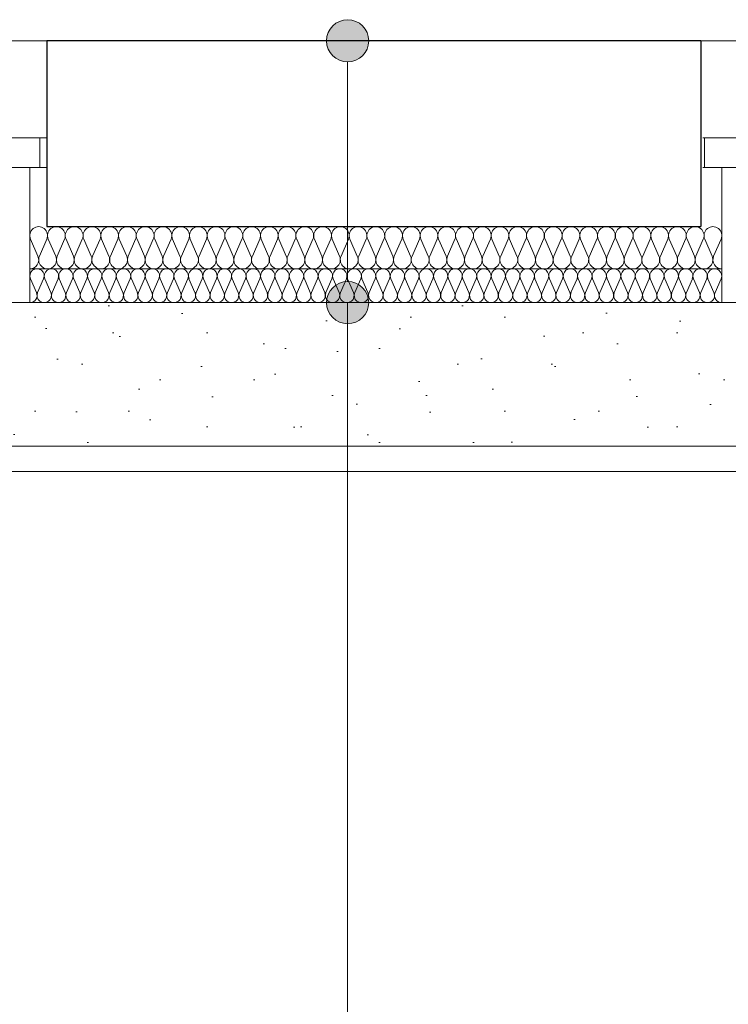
# Model space of a CAD drawing. Extents: x -613240 to -325500, y -25863 to 152403.
# Tile 48 of 254: x -421829 to -420149, y 21071 to 23403. Entities that reach past the tile are written whole.
import ezdxf

# ---------------------------------------------------------------- set-up
doc = ezdxf.new("R2010")
doc.units = 0
doc.header["$MEASUREMENT"] = 0
for name, color, linetype in [('Arch ocieplenie', 7, 'Continuous'), ('Arch opisy', 7, 'Continuous'), ('Inwent Izolacje', 7, 'Continuous')]:
    doc.layers.add(name, color=color, linetype=linetype)
for name, color, linetype, lineweight, true_color in [('Arch ocieplenie_Nr_Pióra__9', 7, 'Continuous', 13, 0x3dad99), ('Arch okna_Nr_Pióra__82', 7, 'Continuous', 20, 0xaaaaaa), ('Arch wykończenie_Nr_Pióra__3', 7, 'Continuous', 18, 0xff6600), ('Inwent Izolacje_Nr_Pióra__2', 7, 'Continuous', 13, 0x7f7f7f), ('INWENT.ŚCIANY_Nr_Pióra__2', 7, 'Continuous', 13, 0x7f7f7f)]:
    doc.layers.add(name, color=color, linetype=linetype, lineweight=lineweight, true_color=true_color)
for name, color, linetype, lineweight in [('Arch opisy_Nr_Pióra__21', 7, 'Continuous', 9), ('Arch teren_Nr_Pióra__5', 7, 'Continuous', 13), ('INWENT. OKNA_Nr_Pióra__5', 7, 'Continuous', 13), ('INWENT.ŚCIANY_Nr_Pióra__1', 7, 'Continuous', 25), ('INWENT.ŚCIANY_Nr_Pióra__21', 7, 'Continuous', 9)]:
    doc.layers.add(name, color=color, linetype=linetype, lineweight=lineweight)

# ---------------------------------------------------------------- blocks, each defined once
blk = doc.blocks.new('Izolacja cieplna 14_6', base_point=(-421804.9, 22732.6))
at = {"layer": 'Arch ocieplenie_Nr_Pióra__9', "linetype": 'Continuous'}
for p, q in [((-421803.5, 22788.8), (-421789.3, 22756.5)), ((-421786.4, 22756.5), (-421772.2, 22788.8)), ((-421769.3, 22788.8), (-421755.1, 22756.5)), ((-421752.3, 22756.5), (-421738, 22788.8)), ((-421735.2, 22788.8), (-421721, 22756.5)), ((-421718.1, 22756.5), (-421703.9, 22788.8)), ((-421701, 22788.8), (-421686.8, 22756.5)), ((-421683.9, 22756.5), (-421669.7, 22788.8)), ((-421666.8, 22788.8), (-421652.6, 22756.5)), ((-421649.8, 22756.5), (-421635.5, 22788.8)), ((-421632.7, 22788.8), (-421618.5, 22756.5)), ((-421615.6, 22756.5), (-421601.4, 22788.8)), ((-421598.5, 22788.8), (-421584.3, 22756.5)), ((-421581.4, 22756.5), (-421567.2, 22788.8)), ((-421564.3, 22788.8), (-421550.1, 22756.5)), ((-421547.3, 22756.5), (-421533, 22788.8)), ((-421530.2, 22788.8), (-421516, 22756.5)), ((-421513.1, 22756.5), (-421498.9, 22788.8)), ((-421496, 22788.8), (-421481.8, 22756.5)), ((-421478.9, 22756.5), (-421464.7, 22788.8)), ((-421461.8, 22788.8), (-421447.6, 22756.5)), ((-421444.8, 22756.5), (-421430.5, 22788.8)), ((-421427.7, 22788.8), (-421413.5, 22756.5)), ((-421410.6, 22756.5), (-421396.4, 22788.8)), ((-421393.5, 22788.8), (-421379.3, 22756.5)), ((-421376.4, 22756.5), (-421362.2, 22788.8)), ((-421359.3, 22788.8), (-421345.1, 22756.5)), ((-421342.3, 22756.5), (-421328, 22788.8)), ((-421325.2, 22788.8), (-421311, 22756.5)), ((-421308.1, 22756.5), (-421293.9, 22788.8)), ((-421291, 22788.8), (-421276.8, 22756.5)), ((-421273.9, 22756.5), (-421259.7, 22788.8)), ((-421256.8, 22788.8), (-421242.6, 22756.5)), ((-421239.8, 22756.5), (-421225.5, 22788.8)), ((-421222.7, 22788.8), (-421208.5, 22756.5)), ((-421205.6, 22756.5), (-421191.4, 22788.8)), ((-421188.5, 22788.8), (-421174.3, 22756.5)), ((-421171.4, 22756.5), (-421157.2, 22788.8)), ((-421154.3, 22788.8), (-421140.1, 22756.5)), ((-421137.3, 22756.5), (-421123, 22788.8)), ((-421120.2, 22788.8), (-421106, 22756.5)), ((-421103.1, 22756.5), (-421088.9, 22788.8)), ((-421086, 22788.8), (-421071.8, 22756.5)), ((-421068.9, 22756.5), (-421054.7, 22788.8)), ((-421051.8, 22788.8), (-421037.6, 22756.5)), ((-421034.8, 22756.5), (-421020.5, 22788.8)), ((-421017.7, 22788.8), (-421003.5, 22756.5)), ((-421000.6, 22756.5), (-420986.4, 22788.8)), ((-420983.5, 22788.8), (-420969.3, 22756.5)), ((-420966.4, 22756.5), (-420952.2, 22788.8)), ((-420949.3, 22788.8), (-420935.1, 22756.5)), ((-420932.3, 22756.5), (-420918, 22788.8)), ((-420915.2, 22788.8), (-420901, 22756.5)), ((-420898.1, 22756.5), (-420883.9, 22788.8)), ((-420881, 22788.8), (-420866.8, 22756.5)), ((-420863.9, 22756.5), (-420849.7, 22788.8)), ((-420846.8, 22788.8), (-420832.6, 22756.5)), ((-420829.8, 22756.5), (-420815.5, 22788.8)), ((-420812.7, 22788.8), (-420798.5, 22756.5)), ((-420795.6, 22756.5), (-420781.4, 22788.8)), ((-420778.5, 22788.8), (-420764.3, 22756.5)), ((-420761.4, 22756.5), (-420747.2, 22788.8)), ((-420744.3, 22788.8), (-420730.1, 22756.5)), ((-420727.3, 22756.5), (-420713, 22788.8)), ((-420710.2, 22788.8), (-420696, 22756.5)), ((-420693.1, 22756.5), (-420678.9, 22788.8)), ((-420676, 22788.8), (-420661.8, 22756.5)), ((-420658.9, 22756.5), (-420644.7, 22788.8)), ((-420641.8, 22788.8), (-420627.6, 22756.5)), ((-420624.8, 22756.5), (-420610.5, 22788.8)), ((-420607.7, 22788.8), (-420593.5, 22756.5)), ((-420590.6, 22756.5), (-420576.4, 22788.8)), ((-420573.5, 22788.8), (-420559.3, 22756.5)), ((-420556.4, 22756.5), (-420542.2, 22788.8)), ((-420539.3, 22788.8), (-420525.1, 22756.5)), ((-420522.3, 22756.5), (-420508, 22788.8)), ((-420505.2, 22788.8), (-420491, 22756.5)), ((-420488.1, 22756.5), (-420473.9, 22788.8)), ((-420471, 22788.8), (-420456.8, 22756.5)), ((-420453.9, 22756.5), (-420439.7, 22788.8)), ((-420436.8, 22788.8), (-420422.6, 22756.5)), ((-420419.8, 22756.5), (-420405.5, 22788.8)), ((-420402.7, 22788.8), (-420388.5, 22756.5)), ((-420385.6, 22756.5), (-420371.4, 22788.8)), ((-420368.5, 22788.8), (-420354.3, 22756.5)), ((-420351.4, 22756.5), (-420337.2, 22788.8)), ((-420334.3, 22788.8), (-420320.1, 22756.5)), ((-420317.3, 22756.5), (-420303, 22788.8)), ((-420300.2, 22788.8), (-420286, 22756.5)), ((-420283.1, 22756.5), (-420268.9, 22788.8)), ((-420266, 22788.8), (-420251.8, 22756.5)), ((-420248.9, 22756.5), (-420234.7, 22788.8)), ((-420231.8, 22788.8), (-420217.6, 22756.5)), ((-420214.8, 22756.5), (-420200.5, 22788.8)), ((-420197.7, 22788.8), (-420183.5, 22756.5)), ((-420180.6, 22756.5), (-420166.4, 22788.8))]:
    blk.add_line(p, q, dxfattribs=at)
for centre, start_param, end_param in [((-421787.9, 22795.6), 5.870392, 9.837571), ((-421753.7, 22795.6), 5.870392, 9.837571), ((-421719.5, 22795.6), 5.870392, 9.837571), ((-421685.4, 22795.6), 5.870392, 9.837571), ((-421651.2, 22795.6), 5.870392, 9.837571), ((-421617, 22795.6), 5.870392, 9.837571), ((-421582.9, 22795.6), 5.870392, 9.837571), ((-421548.7, 22795.6), 5.870392, 9.837571), ((-421514.5, 22795.6), 5.870392, 9.837571), ((-421480.4, 22795.6), 5.870392, 9.837571), ((-421446.2, 22795.6), 5.870392, 9.837571), ((-421412, 22795.6), 5.870392, 9.837571), ((-421377.9, 22795.6), 5.870392, 9.837571), ((-421343.7, 22795.6), 5.870392, 9.837571), ((-421309.5, 22795.6), 5.870392, 9.837571), ((-421275.4, 22795.6), 5.870392, 9.837571), ((-421241.2, 22795.6), 5.870392, 9.837571), ((-421207, 22795.6), 5.870392, 9.837571), ((-421172.9, 22795.6), 5.870392, 9.837571), ((-421138.7, 22795.6), 5.870392, 9.837571), ((-421104.5, 22795.6), 5.870392, 9.837571), ((-421070.4, 22795.6), 5.870392, 9.837571), ((-421036.2, 22795.6), 5.870392, 9.837571), ((-421002, 22795.6), 5.870392, 9.837571), ((-420967.9, 22795.6), 5.870392, 9.837571), ((-420933.7, 22795.6), 5.870392, 9.837571), ((-420899.5, 22795.6), 5.870392, 9.837571), ((-420865.4, 22795.6), 5.870392, 9.837571), ((-420831.2, 22795.6), 5.870392, 9.837571), ((-420797, 22795.6), 5.870392, 9.837571), ((-420762.9, 22795.6), 5.870392, 9.837571), ((-420728.7, 22795.6), 5.870392, 9.837571), ((-420694.5, 22795.6), 5.870392, 9.837571), ((-420660.4, 22795.6), 5.870392, 9.837571), ((-420626.2, 22795.6), 5.870392, 9.837571), ((-420592, 22795.6), 5.870392, 9.837571), ((-420557.9, 22795.6), 5.870392, 9.837571), ((-420523.7, 22795.6), 5.870392, 9.837571), ((-420489.5, 22795.6), 5.870392, 9.837571), ((-420455.4, 22795.6), 5.870392, 9.837571), ((-420421.2, 22795.6), 5.870392, 9.837571), ((-420387, 22795.6), 5.870392, 9.837571), ((-420352.9, 22795.6), 5.870392, 9.837571), ((-420318.7, 22795.6), 5.870392, 9.837571), ((-420284.5, 22795.6), 5.870392, 9.837571), ((-420250.4, 22795.6), 5.870392, 9.837571), ((-420216.2, 22795.6), 5.870392, 9.837571), ((-420182, 22795.6), 5.870392, 9.837571), ((-421804.9, 22749.6), 4.712389, 6.695979), ((-421770.8, 22749.6), 2.7288, 6.695979), ((-421736.6, 22749.6), 2.7288, 6.695979), ((-421702.4, 22749.6), 2.7288, 6.695979), ((-421668.3, 22749.6), 2.7288, 6.695979), ((-421634.1, 22749.6), 2.7288, 6.695979), ((-421599.9, 22749.6), 2.7288, 6.695979), ((-421565.8, 22749.6), 2.7288, 6.695979), ((-421531.6, 22749.6), 2.7288, 6.695979), ((-421497.4, 22749.6), 2.7288, 6.695979), ((-421463.3, 22749.6), 2.7288, 6.695979), ((-421429.1, 22749.6), 2.7288, 6.695979), ((-421394.9, 22749.6), 2.7288, 6.695979), ((-421360.8, 22749.6), 2.7288, 6.695979), ((-421326.6, 22749.6), 2.7288, 6.695979), ((-421292.4, 22749.6), 2.7288, 6.695979), ((-421258.3, 22749.6), 2.7288, 6.695979), ((-421224.1, 22749.6), 2.7288, 6.695979), ((-421189.9, 22749.6), 2.7288, 6.695979), ((-421155.8, 22749.6), 2.7288, 6.695979), ((-421121.6, 22749.6), 2.7288, 6.695979), ((-421087.4, 22749.6), 2.7288, 6.695979), ((-421053.3, 22749.6), 2.7288, 6.695979), ((-421019.1, 22749.6), 2.7288, 6.695979), ((-420984.9, 22749.6), 2.7288, 6.695979), ((-420950.8, 22749.6), 2.7288, 6.695979), ((-420916.6, 22749.6), 2.7288, 6.695979), ((-420882.4, 22749.6), 2.7288, 6.695979), ((-420848.3, 22749.6), 2.7288, 6.695979), ((-420814.1, 22749.6), 2.7288, 6.695979), ((-420779.9, 22749.6), 2.7288, 6.695979), ((-420745.8, 22749.6), 2.7288, 6.695979), ((-420711.6, 22749.6), 2.7288, 6.695979), ((-420677.4, 22749.6), 2.7288, 6.695979), ((-420643.3, 22749.6), 2.7288, 6.695979), ((-420609.1, 22749.6), 2.7288, 6.695979), ((-420574.9, 22749.6), 2.7288, 6.695979), ((-420540.8, 22749.6), 2.7288, 6.695979), ((-420506.6, 22749.6), 2.7288, 6.695979), ((-420472.4, 22749.6), 2.7288, 6.695979), ((-420438.3, 22749.6), 2.7288, 6.695979), ((-420404.1, 22749.6), 2.7288, 6.695979), ((-420369.9, 22749.6), 2.7288, 6.695979), ((-420335.8, 22749.6), 2.7288, 6.695979), ((-420301.6, 22749.6), 2.7288, 6.695979), ((-420267.4, 22749.6), 2.7288, 6.695979), ((-420233.3, 22749.6), 2.7288, 6.695979), ((-420199.1, 22749.6), 2.7288, 6.695979), ((-420164.9, 22749.6), 2.7288, 4.712389)]:
    blk.add_ellipse(centre, major_axis=(17.1, 0), ratio=0.995959, start_param=start_param, end_param=end_param, dxfattribs=at)
blk = doc.blocks.new('Izolacja cieplna 14_259', base_point=(-421804.9, 22812.6))
at = {"layer": 'Inwent Izolacje_Nr_Pióra__2', "linetype": 'Continuous'}
for p, q in [((-421803.2, 22882.8), (-421785.7, 22842.4)), ((-421782.2, 22842.4), (-421764.7, 22882.8)), ((-421761.1, 22882.8), (-421743.6, 22842.4)), ((-421740.1, 22842.4), (-421722.6, 22882.8)), ((-421719.1, 22882.8), (-421701.6, 22842.4)), ((-421698.1, 22842.4), (-421680.6, 22882.8)), ((-421677, 22882.8), (-421659.5, 22842.4)), ((-421656, 22842.4), (-421638.5, 22882.8)), ((-421635, 22882.8), (-421617.5, 22842.4)), ((-421614, 22842.4), (-421596.5, 22882.8)), ((-421592.9, 22882.8), (-421575.4, 22842.4)), ((-421571.9, 22842.4), (-421554.4, 22882.8)), ((-421550.9, 22882.8), (-421533.4, 22842.4)), ((-421529.8, 22842.4), (-421512.4, 22882.8)), ((-421508.8, 22882.8), (-421491.3, 22842.4)), ((-421487.8, 22842.4), (-421470.3, 22882.8)), ((-421466.8, 22882.8), (-421449.3, 22842.4)), ((-421445.7, 22842.4), (-421428.3, 22882.8)), ((-421424.7, 22882.8), (-421407.2, 22842.4)), ((-421403.7, 22842.4), (-421386.2, 22882.8)), ((-421382.7, 22882.8), (-421365.2, 22842.4)), ((-421361.6, 22842.4), (-421344.1, 22882.8)), ((-421340.6, 22882.8), (-421323.1, 22842.4)), ((-421319.6, 22842.4), (-421302.1, 22882.8)), ((-421298.6, 22882.8), (-421281.1, 22842.4)), ((-421277.5, 22842.4), (-421260, 22882.8)), ((-421256.5, 22882.8), (-421239, 22842.4)), ((-421235.5, 22842.4), (-421218, 22882.8)), ((-421214.5, 22882.8), (-421197, 22842.4)), ((-421193.4, 22842.4), (-421175.9, 22882.8)), ((-421172.4, 22882.8), (-421154.9, 22842.4)), ((-421151.4, 22842.4), (-421133.9, 22882.8)), ((-421130.4, 22882.8), (-421112.9, 22842.4)), ((-421109.3, 22842.4), (-421091.8, 22882.8)), ((-421088.3, 22882.8), (-421070.8, 22842.4)), ((-421067.3, 22842.4), (-421049.8, 22882.8)), ((-421046.3, 22882.8), (-421028.8, 22842.4)), ((-421025.2, 22842.4), (-421007.7, 22882.8)), ((-421004.2, 22882.8), (-420986.7, 22842.4)), ((-420983.2, 22842.4), (-420965.7, 22882.8)), ((-420962.2, 22882.8), (-420944.7, 22842.4)), ((-420941.1, 22842.4), (-420923.6, 22882.8)), ((-420920.1, 22882.8), (-420902.6, 22842.4)), ((-420899.1, 22842.4), (-420881.6, 22882.8)), ((-420878.1, 22882.8), (-420860.6, 22842.4)), ((-420857, 22842.4), (-420839.5, 22882.8)), ((-420836, 22882.8), (-420818.5, 22842.4)), ((-420815, 22842.4), (-420797.5, 22882.8)), ((-420793.9, 22882.8), (-420776.5, 22842.4)), ((-420772.9, 22842.4), (-420755.4, 22882.8)), ((-420751.9, 22882.8), (-420734.4, 22842.4)), ((-420730.9, 22842.4), (-420713.4, 22882.8)), ((-420709.8, 22882.8), (-420692.4, 22842.4)), ((-420688.8, 22842.4), (-420671.3, 22882.8)), ((-420667.8, 22882.8), (-420650.3, 22842.4)), ((-420646.8, 22842.4), (-420629.3, 22882.8)), ((-420625.7, 22882.8), (-420608.3, 22842.4)), ((-420604.7, 22842.4), (-420587.2, 22882.8)), ((-420583.7, 22882.8), (-420566.2, 22842.4)), ((-420562.7, 22842.4), (-420545.2, 22882.8)), ((-420541.6, 22882.8), (-420524.1, 22842.4)), ((-420520.6, 22842.4), (-420503.1, 22882.8)), ((-420499.6, 22882.8), (-420482.1, 22842.4)), ((-420478.6, 22842.4), (-420461.1, 22882.8)), ((-420457.5, 22882.8), (-420440, 22842.4)), ((-420436.5, 22842.4), (-420419, 22882.8)), ((-420415.5, 22882.8), (-420398, 22842.4)), ((-420394.5, 22842.4), (-420377, 22882.8)), ((-420373.4, 22882.8), (-420355.9, 22842.4)), ((-420352.4, 22842.4), (-420334.9, 22882.8)), ((-420331.4, 22882.8), (-420313.9, 22842.4)), ((-420310.4, 22842.4), (-420292.9, 22882.8)), ((-420289.3, 22882.8), (-420271.8, 22842.4)), ((-420268.3, 22842.4), (-420250.8, 22882.8)), ((-420247.3, 22882.8), (-420229.8, 22842.4)), ((-420226.3, 22842.4), (-420208.8, 22882.8)), ((-420205.2, 22882.8), (-420187.7, 22842.4)), ((-420184.2, 22842.4), (-420166.7, 22882.8))]:
    blk.add_line(p, q, dxfattribs=at)
for centre, start_param, end_param in [((-421783.9, 22891.3), 4.299595, 8.266775), ((-421741.9, 22891.3), 4.299595, 8.266775), ((-421699.8, 22891.3), 4.299595, 8.266775), ((-421657.8, 22891.3), 4.299595, 8.266775), ((-421615.7, 22891.3), 4.299595, 8.266775), ((-421573.7, 22891.3), 4.299595, 8.266775), ((-421531.6, 22891.3), 4.299595, 8.266775), ((-421489.6, 22891.3), 4.299595, 8.266775), ((-421447.5, 22891.3), 4.299595, 8.266775), ((-421405.5, 22891.3), 4.299595, 8.266775), ((-421363.4, 22891.3), 4.299595, 8.266775), ((-421321.4, 22891.3), 4.299595, 8.266775), ((-421279.3, 22891.3), 4.299595, 8.266775), ((-421237.3, 22891.3), 4.299595, 8.266775), ((-421195.2, 22891.3), 4.299595, 8.266775), ((-421153.2, 22891.3), 4.299595, 8.266775), ((-421111.1, 22891.3), 4.299595, 8.266775), ((-421069, 22891.3), 4.299595, 8.266775), ((-421027, 22891.3), 4.299595, 8.266775), ((-420984.9, 22891.3), 4.299595, 8.266775), ((-420942.9, 22891.3), 4.299595, 8.266775), ((-420900.8, 22891.3), 4.299595, 8.266775), ((-420858.8, 22891.3), 4.299595, 8.266775), ((-420816.7, 22891.3), 4.299595, 8.266775), ((-420774.7, 22891.3), 4.299595, 8.266775), ((-420732.6, 22891.3), 4.299595, 8.266775), ((-420690.6, 22891.3), 4.299595, 8.266775), ((-420648.5, 22891.3), 4.299595, 8.266775), ((-420606.5, 22891.3), 4.299595, 8.266775), ((-420564.4, 22891.3), 4.299595, 8.266775), ((-420522.4, 22891.3), 4.299595, 8.266775), ((-420480.3, 22891.3), 4.299595, 8.266775), ((-420438.3, 22891.3), 4.299595, 8.266775), ((-420396.2, 22891.3), 4.299595, 8.266775), ((-420354.2, 22891.3), 4.299595, 8.266775), ((-420312.1, 22891.3), 4.299595, 8.266775), ((-420270.1, 22891.3), 4.299595, 8.266775), ((-420228, 22891.3), 4.299595, 8.266775), ((-420186, 22891.3), 4.299595, 8.266775), ((-421804.9, 22833.9), 3.141593, 5.125182), ((-421762.9, 22833.9), 1.158004, 5.125183), ((-421720.8, 22833.9), 1.158004, 5.125183), ((-421678.8, 22833.9), 1.158004, 5.125183), ((-421636.7, 22833.9), 1.158004, 5.125183), ((-421594.7, 22833.9), 1.158004, 5.125183), ((-421552.6, 22833.9), 1.158004, 5.125183), ((-421510.6, 22833.9), 1.158004, 5.125183), ((-421468.5, 22833.9), 1.158004, 5.125183), ((-421426.5, 22833.9), 1.158004, 5.125183), ((-421384.4, 22833.9), 1.158004, 5.125183), ((-421342.4, 22833.9), 1.158004, 5.125183), ((-421300.3, 22833.9), 1.158004, 5.125183), ((-421258.3, 22833.9), 1.158004, 5.125183), ((-421216.2, 22833.9), 1.158004, 5.125183), ((-421174.2, 22833.9), 1.158004, 5.125183), ((-421132.1, 22833.9), 1.158004, 5.125183), ((-421090.1, 22833.9), 1.158004, 5.125183), ((-421048, 22833.9), 1.158004, 5.125183), ((-421006, 22833.9), 1.158004, 5.125183), ((-420963.9, 22833.9), 1.158004, 5.125183), ((-420921.9, 22833.9), 1.158004, 5.125183), ((-420879.8, 22833.9), 1.158004, 5.125183), ((-420837.8, 22833.9), 1.158004, 5.125183), ((-420795.7, 22833.9), 1.158004, 5.125183), ((-420753.7, 22833.9), 1.158004, 5.125183), ((-420711.6, 22833.9), 1.158004, 5.125183), ((-420669.6, 22833.9), 1.158004, 5.125183), ((-420627.5, 22833.9), 1.158004, 5.125183), ((-420585.5, 22833.9), 1.158004, 5.125183), ((-420543.4, 22833.9), 1.158004, 5.125183), ((-420501.4, 22833.9), 1.158004, 5.125183), ((-420459.3, 22833.9), 1.158004, 5.125183), ((-420417.3, 22833.9), 1.158004, 5.125183), ((-420375.2, 22833.9), 1.158004, 5.125183), ((-420333.2, 22833.9), 1.158004, 5.125183), ((-420291.1, 22833.9), 1.158004, 5.125183), ((-420249.1, 22833.9), 1.158004, 5.125183), ((-420207, 22833.9), 1.158004, 5.125183), ((-420164.9, 22833.9), 1.158004, 3.141593)]:
    blk.add_ellipse(centre, major_axis=(0, 21.3), ratio=0.988613, start_param=start_param, end_param=end_param, dxfattribs=at)
blk = doc.blocks.new('Linia_64', base_point=(-421051.8, 22732.6))
at = {"layer": 'Arch opisy_Nr_Pióra__21', "linetype": 'Continuous'}
blk.add_line((-421051.8, 22732.6), (-421051.8, 20652.8), dxfattribs=at)
blk = doc.blocks.new('Linia_65', base_point=(-421051.8, 23352.6))
at = {"layer": 'Arch opisy_Nr_Pióra__21', "linetype": 'Continuous'}
for points in [[(-421001.8, 23352.6), (-421005.6, 23371.7), (-421016.4, 23388), (-421032.7, 23398.8), (-421051.8, 23402.6), (-421070.9, 23398.8), (-421087.1, 23388), (-421098, 23371.7), (-421101.8, 23352.6), (-421098, 23333.5), (-421087.1, 23317.3), (-421070.9, 23306.4), (-421051.8, 23302.6), (-421032.7, 23306.4), (-421016.4, 23317.3), (-421005.6, 23333.5)], [(-421001.8, 22732.6), (-421005.6, 22751.7), (-421016.4, 22768), (-421032.7, 22778.8), (-421051.8, 22782.6), (-421070.9, 22778.8), (-421087.1, 22768), (-421098, 22751.7), (-421101.8, 22732.6), (-421098, 22713.5), (-421087.1, 22697.3), (-421070.9, 22686.4), (-421051.8, 22682.6), (-421032.7, 22686.4), (-421016.4, 22697.3), (-421005.6, 22713.5)]]:
    blk.add_hatch(color=256, dxfattribs=at).paths.add_polyline_path(points, flags=0)
blk.add_line((-421051.8, 23302.6), (-421051.8, 22782.6), dxfattribs=at)
for centre in [(-421051.8, 23352.6), (-421051.8, 22732.6)]:
    blk.add_circle(centre, 50, dxfattribs=at)

msp = doc.modelspace()

# ---------------------------------------------------------------- hatches: boundary and pattern name
at = {"layer": 'Arch okna_Nr_Pióra__82', "linetype": 'Continuous'}
h = msp.add_hatch(dxfattribs=at)
h.set_pattern_fill('Render', color=256, style=0, pattern_type=2)
h.set_pattern_definition([(45, (0, 350), (-111.36932, 111.36932), [0, -105, 0, -157.5]), (110, (350, 350), (148.00159, 53.86817), [0, -77, 0, -133])])
h.paths.add_polyline_path([(-415304.9, 22682.6), (-415304.9, 22732.6), (-422864.9, 22732.6), (-422864.9, 22392.6), (-418494.9, 22392.6), (-418494.9, 21257.6), (-414819.7, 21257.6), (-414818.3, 22682.6)], flags=0)
h.paths.add_polyline_path([(-417224.9, 22232.6), (-417224.9, 21407.6), (-418224.9, 21407.6), (-418224.9, 22232.6)], flags=0)
h.paths.add_polyline_path([(-416424.9, 21407.6), (-416424.9, 22232.6), (-415424.9, 22232.6), (-415424.9, 21407.6)], flags=0)

# ---------------------------------------------------------------- linework, layer by layer
at = {"layer": 'Arch teren_Nr_Pióra__5', "linetype": 'Continuous'}
for p, q in [((-418494.9, 22392.6), (-422864.9, 22392.6)), ((-418554.9, 22332.6), (-422864.9, 22332.6))]:
    msp.add_line(p, q, dxfattribs=at)
at = {"layer": 'Arch wykończenie_Nr_Pióra__3', "linetype": 'Continuous'}
for p, q in [((-421804.9, 22732.6), (-421804.9, 23052.6)), ((-420164.9, 22732.6), (-420164.9, 23052.6)), ((-421804.9, 22732.6), (-420164.9, 22732.6))]:
    msp.add_line(p, q, dxfattribs=at)
at = {"layer": 'INWENT. OKNA_Nr_Pióra__5', "linetype": 'Continuous'}
for p, q in [((-422664.9, 23122.6), (-421764.9, 23122.6)), ((-421780.9, 23122.6), (-421780.9, 23052.6)), ((-420209.9, 23122.6), (-419329.9, 23122.6)), ((-420205.9, 23122.6), (-420205.9, 23052.6)), ((-422664.9, 23052.6), (-421764.9, 23052.6)), ((-420209.9, 23052.6), (-419329.9, 23052.6))]:
    msp.add_line(p, q, dxfattribs=at)
at = {"layer": 'INWENT.ŚCIANY_Nr_Pióra__1', "linetype": 'Continuous'}
for p, q in [((-421764.9, 23352.6), (-421764.9, 22912.6)), ((-420214.9, 23352.6), (-421764.9, 23352.6)), ((-420214.9, 23352.6), (-420214.9, 22912.6)), ((-421764.9, 22912.6), (-420214.9, 22912.6))]:
    msp.add_line(p, q, dxfattribs=at)
at = {"layer": 'INWENT.ŚCIANY_Nr_Pióra__2', "linetype": 'Continuous'}
msp.add_line((-421804.9, 22812.6), (-420164.9, 22812.6), dxfattribs=at)
at = {"layer": 'INWENT.ŚCIANY_Nr_Pióra__21', "linetype": 'Continuous'}
for p, q in [((-422664.9, 23352.6), (-421764.9, 23352.6)), ((-420214.9, 23352.6), (-419324.9, 23352.6)), ((-422624.9, 22732.6), (-421804.9, 22732.6)), ((-420164.9, 22732.6), (-419374.9, 22732.6))]:
    msp.add_line(p, q, dxfattribs=at)

# ---------------------------------------------------------------- block references
at = {"layer": 'Arch ocieplenie', "color": 104, "linetype": 'Continuous', "lineweight": 13, "true_color": 0x029e21}
msp.add_blockref('Izolacja cieplna 14_6', (-421804.9, 22732.6), dxfattribs=at)
at = {"layer": 'Arch opisy', "linetype": 'Continuous'}
for name, p in [('Linia_65', (-421051.8, 23352.6)), ('Linia_64', (-421051.8, 22732.6))]:
    msp.add_blockref(name, p, dxfattribs=at)
at = {"layer": 'Inwent Izolacje', "color": 104, "linetype": 'Continuous', "lineweight": 13, "true_color": 0x029e21}
msp.add_blockref('Izolacja cieplna 14_259', (-421804.9, 22812.6), dxfattribs=at)

doc.saveas('drawing.dxf')
